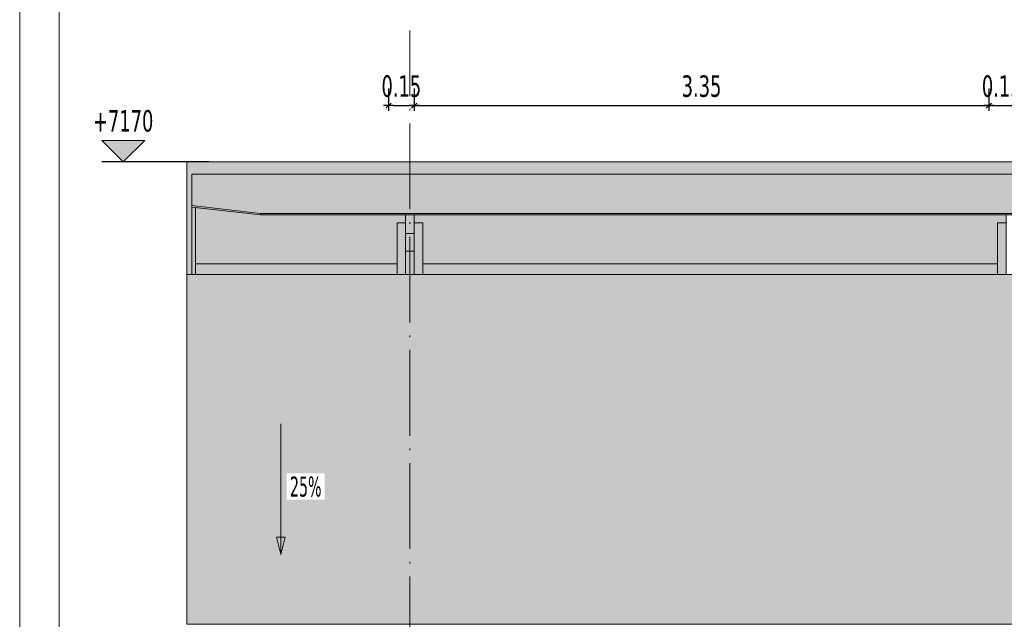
# Model space of a CAD drawing. Header units: millimetres. Extents: x 1567 to 2756, y -116 to 725.
# Tile 90 of 256: x 1567 to 1682, y 441 to 511. Entities that reach past the tile are written whole.
import ezdxf

# ---------------------------------------------------------------- set-up
doc = ezdxf.new("R2010")
doc.units = ezdxf.units.MM
doc.linetypes.add('CADWORK_5', pattern=[13.2, 10, -1.5, 0.2, -1.5])
for name, color, linetype in [('Ech.1_1', 7, 'Continuous'), ('Ech.1_100', 7, 'Continuous'), ('Ech.1_50', 7, 'Continuous')]:
    doc.layers.add(name, color=color, linetype=linetype)
doc.styles.add('tahoma-', font='txt', dxfattribs={"height": 1})
doc.styles.add('tahoma-z-r', font='txt', dxfattribs={"width": 0.704918})
doc.dimstyles.new('ISO-25', dxfattribs={"dimtxt": 2.5, "dimasz": 2.5, "dimexe": 1.25, "dimexo": 0.625, "dimtad": 1, "dimtxsty": 'Standard', "dimcen": 2.5, "dimadec": 0, "dimazin": 0, "dimtfac": 1, "dimtmove": 0, "dimatfit": 3, "dimfxl": 1, "dimarcsym": 0})

# ---------------------------------------------------------------- blocks, each defined once
blk = doc.blocks.new('cw-line-extremity2')
at = {"linetype": 'Continuous', "lineweight": 0}
blk.add_hatch(color=0, dxfattribs=at).paths.add_polyline_path([(0, 0), (2, 0.5), (2, -0.5)])
at = {"color": 0, "linetype": 'Continuous', "lineweight": -2}
for p, q in [((0, 0), (2, 0.5)), ((2, -0.5), (0, 0)), ((2, 0.5), (2, -0.5))]:
    blk.add_line(p, q, dxfattribs=at)
blk = doc.blocks.new('cw-dimension-symbol2')
at = {"color": 0, "linetype": 'Continuous', "lineweight": -2}
for p, q in [((-1, 0), (1, 0)), ((-0.5, -0.5), (0.5, 0.5))]:
    blk.add_line(p, q, dxfattribs=at)
blk = doc.blocks.new('*D76')
at = {"layer": 'Defpoints', "color": 0}
for p in [(1609.72, 502.75), (1612.72, 502.75), (1612.72, 500.75)]:
    blk.add_point(p, dxfattribs=at)
at = {"layer": 'Ech.1_50', "color": 0, "linetype": 'Continuous', "lineweight": -2}
for p, q in [((1609.72, 502.75), (1609.72, 500.15)), ((1612.72, 502.75), (1612.72, 500.15)), ((1610.32, 500.75), (1612.12, 500.75))]:
    blk.add_line(p, q, dxfattribs=at)
at = {"layer": 'Ech.1_50', "color": 0, "lineweight": -2, "xscale": 0.6000000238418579, "yscale": 0.6000000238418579, "zscale": 0.6000000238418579, "rotation": 180}
blk.add_blockref('cw-dimension-symbol2', (1609.72, 500.75), dxfattribs=at)
at = {"layer": 'Ech.1_50', "color": 0, "lineweight": -2, "xscale": 0.6000000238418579, "yscale": 0.6000000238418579, "zscale": 0.6000000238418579}
blk.add_blockref('cw-dimension-symbol2', (1612.72, 500.75), dxfattribs=at)
at = {"layer": 'Ech.1_50', "color": 7, "linetype": 'Continuous', "lineweight": 5, "insert": (1611.22, 503), "char_height": 2.5, "attachment_point": 5, "style": 'tahoma-z-r'}
blk.add_mtext('0.15', dxfattribs=at)
blk = doc.blocks.new('*D77')
at = {"layer": 'Defpoints', "color": 0}
for p in [(1612.72, 502.75), (1679.72, 502.75), (1679.72, 500.75)]:
    blk.add_point(p, dxfattribs=at)
at = {"layer": 'Ech.1_50', "color": 0, "linetype": 'Continuous', "lineweight": -2}
for p, q in [((1612.72, 502.75), (1612.72, 500.15)), ((1679.72, 502.75), (1679.72, 500.15)), ((1613.32, 500.75), (1679.12, 500.75))]:
    blk.add_line(p, q, dxfattribs=at)
at = {"layer": 'Ech.1_50', "color": 0, "lineweight": -2, "xscale": 0.6000000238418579, "yscale": 0.6000000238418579, "zscale": 0.6000000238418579, "rotation": 180}
blk.add_blockref('cw-dimension-symbol2', (1612.72, 500.75), dxfattribs=at)
at = {"layer": 'Ech.1_50', "color": 0, "lineweight": -2, "xscale": 0.6000000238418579, "yscale": 0.6000000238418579, "zscale": 0.6000000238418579}
blk.add_blockref('cw-dimension-symbol2', (1679.72, 500.75), dxfattribs=at)
at = {"layer": 'Ech.1_50', "color": 7, "linetype": 'Continuous', "lineweight": 5, "insert": (1646.22, 503), "char_height": 2.5, "attachment_point": 5, "style": 'tahoma-z-r'}
blk.add_mtext('3.35', dxfattribs=at)
blk = doc.blocks.new('*D78')
at = {"layer": 'Defpoints', "color": 0}
for p in [(1679.72, 502.75), (1682.72, 502.75), (1682.72, 500.75)]:
    blk.add_point(p, dxfattribs=at)
at = {"layer": 'Ech.1_50', "color": 0, "linetype": 'Continuous', "lineweight": -2}
for p, q in [((1679.72, 502.75), (1679.72, 500.15)), ((1682.72, 502.75), (1682.72, 500.15)), ((1680.32, 500.75), (1682.12, 500.75))]:
    blk.add_line(p, q, dxfattribs=at)
at = {"layer": 'Ech.1_50', "color": 0, "lineweight": -2, "xscale": 0.6000000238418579, "yscale": 0.6000000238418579, "zscale": 0.6000000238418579, "rotation": 180}
blk.add_blockref('cw-dimension-symbol2', (1679.72, 500.75), dxfattribs=at)
at = {"layer": 'Ech.1_50', "color": 0, "lineweight": -2, "xscale": 0.6000000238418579, "yscale": 0.6000000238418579, "zscale": 0.6000000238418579}
blk.add_blockref('cw-dimension-symbol2', (1682.72, 500.75), dxfattribs=at)
at = {"layer": 'Ech.1_50', "color": 7, "linetype": 'Continuous', "lineweight": 5, "insert": (1681.22, 503), "char_height": 2.5, "attachment_point": 5, "style": 'tahoma-z-r'}
blk.add_mtext('0.15', dxfattribs=at)
blk = doc.blocks.new('cw-dimension-symbol15')
at = {"linetype": 'Continuous', "lineweight": -2}
blk.add_hatch(color=0, dxfattribs=at).paths.add_polyline_path([(0, 0), (-1, 1), (1, 1)])
at = {"color": 0, "linetype": 'Continuous', "lineweight": -2}
for p, q in [((0, 0), (-1, 1)), ((-1, 1), (1, 1)), ((1, 1), (0, 0))]:
    blk.add_line(p, q, dxfattribs=at)
blk = doc.blocks.new('*D83')
at = {"layer": 'Defpoints', "color": 0}
for p in [(1576.29, 494.2), (1588.79, 494.2), (1588.79, 494.2)]:
    blk.add_point(p, dxfattribs=at)
at = {"layer": 'Ech.1_50', "color": 0, "linetype": 'Continuous', "lineweight": -2}
blk.add_line((1588.79, 494.2), (1576.29, 494.2), dxfattribs=at)
at = {"layer": 'Ech.1_50', "color": 7, "linetype": 'Continuous', "lineweight": 5, "insert": (1578.79, 498.95), "char_height": 2.5, "attachment_point": 5, "style": 'tahoma-z-r'}
blk.add_mtext('+7170', dxfattribs=at)

msp = doc.modelspace()

# ---------------------------------------------------------------- hatches: boundary and pattern name
at = {"layer": 'Ech.1_50', "linetype": 'Continuous', "lineweight": 5, "true_color": 0xe6f1fc, "transparency": 33554687}
for points in [[(1586.223, 481.046), (1586.783, 481.046), (1586.783, 492.74), (1777.723, 492.74), (1777.723, 494.201), (1586.223, 494.201), (1586.223, 481.046)], [(1587.223, 482.303), (1610.723, 482.303), (1610.723, 487.086), (1611.723, 487.086), (1611.723, 488), (1594.783, 488), (1587.223, 488.862), (1587.223, 482.303)], [(1612.723, 487.086), (1613.723, 487.086), (1613.723, 482.303), (1680.723, 482.303), (1680.723, 487.086), (1681.723, 487.086), (1681.723, 488), (1612.723, 488), (1612.723, 487.086)], [(1586.223, 440.296), (1777.723, 440.296), (1777.723, 481.046), (1586.223, 481.046), (1586.223, 440.296)]]:
    msp.add_hatch(color=7, dxfattribs=at).paths.add_polyline_path(points)
at = {"layer": 'Ech.1_50', "linetype": 'Continuous', "lineweight": 5, "true_color": 0xf7e0b3, "transparency": 33554687}
for points in [[(1594.783, 488.181), (1769.723, 488.181), (1777.723, 489.093), (1777.723, 492.74), (1586.783, 492.74), (1586.783, 489.093), (1594.783, 488.181)], [(1594.783, 488.181), (1586.783, 489.093), (1586.783, 488.912), (1594.783, 488), (1594.783, 488.181)], [(1586.783, 481.046), (1587.223, 481.046), (1587.223, 488.862), (1586.783, 488.912), (1586.783, 481.046)], [(1594.783, 488), (1769.723, 488), (1769.723, 488.181), (1594.783, 488.181), (1594.783, 488)]]:
    msp.add_hatch(color=254, dxfattribs=at).paths.add_polyline_path(points)
at = {"layer": 'Ech.1_50', "linetype": 'Continuous', "lineweight": 5, "true_color": 0xd4c4b3, "transparency": 33554687}
for points in [[(1611.723, 485.857), (1612.723, 485.857), (1612.723, 488), (1611.723, 488), (1611.723, 485.857)], [(1611.723, 483.797), (1612.723, 483.797), (1612.723, 485.857), (1611.723, 485.857), (1611.723, 483.797)]]:
    msp.add_hatch(color=9, dxfattribs=at).paths.add_polyline_path(points)
at = {"layer": 'Ech.1_50', "linetype": 'Continuous', "lineweight": 5, "true_color": 0xe0c8b3, "transparency": 33554687}
for points in [[(1610.723, 481.046), (1611.723, 481.046), (1611.723, 487.086), (1610.723, 487.086), (1610.723, 481.046)], [(1613.723, 487.086), (1612.723, 487.086), (1612.723, 481.046), (1613.723, 481.046), (1613.723, 487.086)], [(1680.723, 481.046), (1681.723, 481.046), (1681.723, 487.086), (1680.723, 487.086), (1680.723, 481.046)]]:
    msp.add_hatch(color=9, dxfattribs=at).paths.add_polyline_path(points)
at = {"layer": 'Ech.1_50', "linetype": 'Continuous', "lineweight": 5, "true_color": 0xf7d1b3, "transparency": 33554687}
msp.add_hatch(color=254, dxfattribs=at).paths.add_polyline_path([(1611.723, 481.046), (1612.723, 481.046), (1612.723, 483.797), (1611.723, 483.797), (1611.723, 481.046)])
at = {"layer": 'Ech.1_50', "linetype": 'Continuous', "lineweight": 5, "true_color": 0xe0d1b3, "transparency": 33554687}
for points in [[(1610.723, 482.303), (1587.223, 482.303), (1587.223, 481.046), (1610.723, 481.046), (1610.723, 482.303)], [(1680.723, 482.303), (1613.723, 482.303), (1613.723, 481.046), (1680.723, 481.046), (1680.723, 482.303)]]:
    msp.add_hatch(color=254, dxfattribs=at).paths.add_polyline_path(points)

# ---------------------------------------------------------------- linework, layer by layer
at = {"layer": 'Ech.1_1', "color": 7, "linetype": 'Continuous', "lineweight": 5}
msp.add_lwpolyline([(1566.72, -115.512), (2755.72, -115.512), (2755.72, 725.488), (1566.72, 725.488), (1566.72, -115.512)], close=True, dxfattribs=at)
at = {"layer": 'Ech.1_100', "color": 7, "linetype": 'Continuous', "lineweight": 5}
msp.add_lwpolyline([(1835.058, -108.036), (1571.328, -108.036), (1571.328, 719.38), (1835.058, 719.38), (1835.058, 460.881), (2022.291, 460.881), (2022.291, -108.036), (1835.058, -108.036)], close=True, dxfattribs=at)
at = {"layer": 'Ech.1_50', "color": 7, "linetype": 'Continuous', "lineweight": 5}
msp.add_line((1597.172, 463.65), (1597.172, 448.429), dxfattribs=at)
at = {"layer": 'Ech.1_50', "color": 7, "linetype": 'CADWORK_5', "lineweight": 5}
msp.add_lwpolyline([(1612.223, 330.262), (1612.223, 509.492)], dxfattribs=at)
at = {"layer": 'Ech.1_50', "color": 7, "linetype": 'Continuous', "lineweight": 5}
for points in [[(1586.223, 481.046), (1586.783, 481.046), (1586.783, 492.74), (1777.723, 492.74), (1777.723, 494.201), (1586.223, 494.201), (1586.223, 481.046)], [(1594.783, 488.181), (1769.723, 488.181), (1777.723, 489.093), (1777.723, 492.74), (1586.783, 492.74), (1586.783, 489.093), (1594.783, 488.181)], [(1594.783, 488.181), (1586.783, 489.093), (1586.783, 488.912), (1594.783, 488), (1594.783, 488.181)], [(1586.783, 481.046), (1587.223, 481.046), (1587.223, 488.862), (1586.783, 488.912), (1586.783, 481.046)], [(1587.223, 482.303), (1610.723, 482.303), (1610.723, 487.086), (1611.723, 487.086), (1611.723, 488), (1594.783, 488), (1587.223, 488.862), (1587.223, 482.303)], [(1594.783, 488), (1769.723, 488), (1769.723, 488.181), (1594.783, 488.181), (1594.783, 488)], [(1611.723, 485.857), (1612.723, 485.857), (1612.723, 488), (1611.723, 488), (1611.723, 485.857)], [(1612.723, 487.086), (1613.723, 487.086), (1613.723, 482.303), (1680.723, 482.303), (1680.723, 487.086), (1681.723, 487.086), (1681.723, 488), (1612.723, 488), (1612.723, 487.086)], [(1610.723, 481.046), (1611.723, 481.046), (1611.723, 487.086), (1610.723, 487.086), (1610.723, 481.046)], [(1613.723, 487.086), (1612.723, 487.086), (1612.723, 481.046), (1613.723, 481.046), (1613.723, 487.086)], [(1680.723, 481.046), (1681.723, 481.046), (1681.723, 487.086), (1680.723, 487.086), (1680.723, 481.046)], [(1611.723, 483.797), (1612.723, 483.797), (1612.723, 485.857), (1611.723, 485.857), (1611.723, 483.797)], [(1611.723, 481.046), (1612.723, 481.046), (1612.723, 483.797), (1611.723, 483.797), (1611.723, 481.046)], [(1610.723, 482.303), (1587.223, 482.303), (1587.223, 481.046), (1610.723, 481.046), (1610.723, 482.303)], [(1680.723, 482.303), (1613.723, 482.303), (1613.723, 481.046), (1680.723, 481.046), (1680.723, 482.303)], [(1586.223, 440.296), (1777.723, 440.296), (1777.723, 481.046), (1586.223, 481.046), (1586.223, 440.296)]]:
    msp.add_lwpolyline(points, close=True, dxfattribs=at)

# ---------------------------------------------------------------- block references
at = {"layer": 'Ech.1_50', "color": 7, "lineweight": 5, "xscale": 2.5, "yscale": 2.5, "zscale": 2.5}
msp.add_blockref('cw-dimension-symbol15', (1578.795, 494.201), dxfattribs=at)
at = {"layer": 'Ech.1_50', "color": 7, "lineweight": 5, "rotation": 90}
msp.add_blockref('cw-line-extremity2', (1597.172, 448.429), dxfattribs=at)

# ---------------------------------------------------------------- dimensions: what is measured, and where the dimension line sits
at = {"layer": 'Ech.1_50', "color": 7, "linetype": 'Continuous', "lineweight": 5}
for base, p1, p2, text, picture, middle in [((1612.723, 500.75), (1609.723, 502.75), (1612.723, 502.75), '0.15', '*D76', (1611.223, 503)), ((1679.723, 500.75), (1612.723, 502.75), (1679.723, 502.75), '3.35', '*D77', (1646.223, 503)), ((1682.723, 500.75), (1679.723, 502.75), (1682.723, 502.75), '0.15', '*D78', (1681.223, 503))]:
    dim = msp.add_linear_dim(base=base, p1=p1, p2=p2, angle=0, text=text, dimstyle='ISO-25', override={"dimtxt": 2.5, "dimasz": 0.6, "dimexe": 0.6, "dimexo": 0, "dimgap": 0, "dimdec": 0, "dimlfac": 1, "dimtxsty": 'tahoma-z-r', "dimblk": 'cw-dimension-symbol2', "dimclrt": 7, "dimtmove": 2}, dxfattribs=at)
    dim.commit()
    dim.dimension.update_dxf_attribs({"geometry": picture, "text_midpoint": middle, "dimtype": 161})
dim = msp.add_ordinate_dim(feature_location=(1588.795, 494.201), offset=(-12.5, 0), dtype=0, origin=(1588.795, 494.201), text='+7170', dimstyle='ISO-25', override={"dimtxt": 2.5, "dimasz": 0.3, "dimexe": 0.6, "dimexo": 0, "dimgap": 0, "dimdec": 0, "dimlfac": 1, "dimtxsty": 'tahoma-z-r', "dimblk": 'cw-dimension-symbol15', "dimclrt": 7, "dimtmove": 2}, dxfattribs=at)
dim.commit()
dim.dimension.update_dxf_attribs({"geometry": '*D83', "text_midpoint": (1578.795, 498.951)})

# ---------------------------------------------------------------- next in the draw order: texts
at = {"layer": 'Ech.1_50', "color": 7, "linetype": 'Continuous', "insert": (1598.236, 457.505), "char_height": 2.5, "attachment_point": 1, "style": 'tahoma-', "bg_fill": 3, "box_fill_scale": 1.15, "bg_fill_color": 256, "bg_fill_true_color": 13158600, "bg_fill_transparency": 33554687}
msp.add_mtext('\\A1;\\fTahoma|b0|i0;\\W0.600000;\\H2.336600;25%', dxfattribs=at)

doc.saveas('drawing.dxf')
